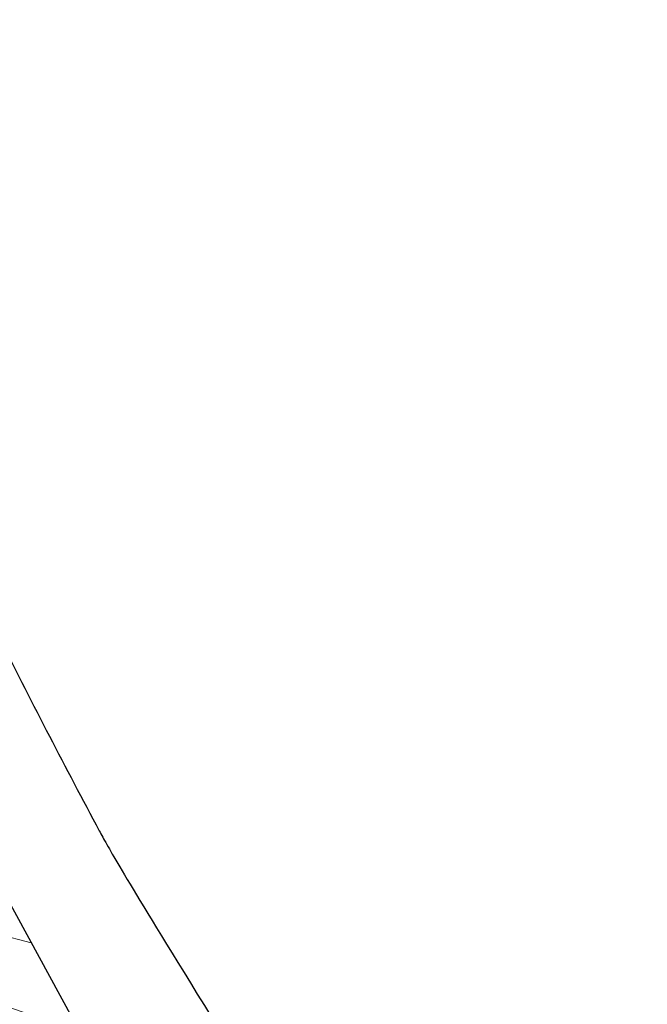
# Model space of a CAD drawing. Header units: millimetres. Extents: x 6567289036 to 6568990308, y 5976640423 to 5977332400.
# Tile 106 of 216: x 6568118165 to 6568118914, y 5976980421 to 5976981597. Entities that reach past the tile are written whole.
import ezdxf

# ---------------------------------------------------------------- set-up
doc = ezdxf.new("R2010")
doc.units = ezdxf.units.MM
doc.layers.add('ZAGOSPODAROWANIE_ŚCIEŻKI I PLACE Z GĘSTO IKŁADANYCH KAMIENI', color=59, linetype='Continuous', lineweight=13)
picture_1 = doc.add_image_def('image2.jpg', size_in_pixel=(6997, 9782))
pattern_1 = [(45, (0, 0), (-449.0128060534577, 449.0128060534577), []), (135, (0, 0), (-449.0128060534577, -449.0128060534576), [])]

# ---------------------------------------------------------------- blocks, each defined once
blk = doc.blocks.new('A$C0D5527CC')
at = {"layer": 'ZAGOSPODAROWANIE_ŚCIEŻKI I PLACE Z GĘSTO IKŁADANYCH KAMIENI', "color": 32, "linetype": 'Continuous', "lineweight": 9}
blk.add_lwpolyline([(-748.2828140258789, 1854.743318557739), (0, 0), (-463.6858177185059, -187.0707130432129), (-1211.968679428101, 1667.67261505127)], close=True, dxfattribs=at)
blk.add_lwpolyline([(-748.2828140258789, 1854.743318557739), (0, 0), (-463.6858177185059, -187.0707130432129), (-1211.968679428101, 1667.67261505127)], close=True, dxfattribs=at)

msp = doc.modelspace()

# ---------------------------------------------------------------- hatches: boundary and pattern name
at = {"lineweight": 9}
h = msp.add_hatch(dxfattribs=at)
h.set_pattern_fill('ANSI37', color=6, scale=200)
h.set_pattern_definition(pattern_1)
edge = h.paths.add_edge_path()
edge.add_ellipse((6568115963.531235, 5976981075.503613), major_axis=(-4887.610083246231, 13295.45242395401), ratio=0.7412441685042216, start_angle=32.51208644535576, end_angle=210.017614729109)
edge.add_arc((6568120030.921191, 5976974544.735871), 6000.0000036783, 328.1187080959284, 341.4126795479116)
edge.add_arc((6568129230.183396, 5976971451.657601), 3705.336608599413, 102.07590089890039, 161.4207304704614, ccw=False)
edge.add_line((6568128455.000002, 5976975074.999993), (6568127189.99999, 5976976139.999994))
edge.add_line((6568127189.99999, 5976976139.999994), (6568126709.575541, 5976977735.563391))
edge.add_arc((6568125952.522593, 5976977524.292806), 785.9799155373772, -6.952018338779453e-08, 15.592810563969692, ccw=False)
edge.add_arc((6568125952.522593, 5976977524.292805), 785.9799146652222, -180, 0, ccw=False)
edge.add_arc((6568125952.522594, 5976977524.292805), 785.9799156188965, 15.59281063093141, 180, ccw=False)
edge.add_line((6568126709.575541, 5976977735.563391), (6568126110.000009, 5976980010.000004))
edge.add_line((6568126110.000009, 5976980010.000004), (6568123380.000009, 5976984369.999994))
edge.add_line((6568123380.000009, 5976984369.999994), (6568121269.99999, 5976989290.000013))
edge.add_line((6568121269.99999, 5976989290.000013), (6568113570.945966, 5976997357.572804))
edge.add_line((6568113570.945966, 5976997357.572804), (6568115087.354076, 5976995767.827636))
edge.add_line((6568115087.354076, 5976995767.827636), (6568109344.62986, 5976993777.976645))
edge.add_line((6568109344.62986, 5976993777.976645), (6568105057.329888, 5976992283.576641))
edge.add_line((6568105057.329888, 5976992283.576641), (6568103663.345472, 5976991804.321001))
edge.add_line((6568103663.345472, 5976991804.321001), (6568103663.086779, 5976991804.241769))
edge.add_line((6568103663.086779, 5976991804.241769), (6568105057.329888, 5976992283.576641))
edge.add_line((6568105057.329888, 5976992283.576641), (6568103718.416223, 5976991818.804065))
edge.add_line((6568103718.416223, 5976991818.804065), (6568104962.276554, 5976992242.049895))
edge.add_arc((6568105439.242177, 5976991029.434477), 1303.047335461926, -31.942532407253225, 111.4715139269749, ccw=False)
edge = h.paths.add_edge_path(flags=16)
edge.add_spline(control_points=[(6568124179.660505, 5976971937.399259), (6568124170.178185, 5976971922.238156), (6568124160.661446, 5976971907.1206), (6568124042.983392, 5976971721.395361), (6568123930.467439, 5976971556.34814), (6568123697.169327, 5976971237.91074), (6568123576.387566, 5976971084.520517), (6568123327.072579, 5976970789.772813), (6568123198.539742, 5976970648.415164), (6568122934.2278, 5976970378.038323), (6568122798.449032, 5976970249.018835), (6568122489.41623, 5976969976.473749), (6568122314.506495, 5976969836.032023), (6568121955.434841, 5976969574.236462), (6568121771.273003, 5976969452.881261), (6568121394.443346, 5976969229.517278), (6568121201.774976, 5976969127.507148), (6568120768.233918, 5976968924.113389), (6568120525.587008, 5976968827.159615), (6568120108.031768, 5976968688.061913), (6568119935.845833, 5976968638.2722), (6568119587.009729, 5976968552.366451), (6568119410.358985, 5976968516.250504), (6568119052.970499, 5976968457.845744), (6568118872.232271, 5976968435.557209), (6568118507.082804, 5976968404.968018), (6568118322.671227, 5976968396.66777), (6568117950.638351, 5976968394.212671), (6568117763.016894, 5976968400.058295), (6568117385.084333, 5976968426.035691), (6568117194.773247, 5976968446.167936), (6568116812.040392, 5976968500.828072), (6568116619.618782, 5976968535.35638), (6568116233.299957, 5976968618.873293), (6568116039.403005, 5976968667.862229), (6568115650.818154, 5976968780.308804), (6568115456.13058, 5976968843.766676), (6568115066.689784, 5976968985.094758), (6568114871.936908, 5976969062.965104), (6568114483.121285, 5976969232.991462), (6568114289.058877, 5976969325.147525), (6568113902.400093, 5976969523.545527), (6568113709.804032, 5976969629.787452), (6568113326.864097, 5976969856.083756), (6568113136.520503, 5976969976.138072), (6568112758.872959, 5976970229.713349), (6568112571.569253, 5976970363.234211), (6568112200.782331, 5976970643.326867), (6568112017.299326, 5976970789.898541), (6568111654.921274, 5976971095.610539), (6568111476.026404, 5976971254.750731), (6568111123.572922, 5976971585.05476), (6568110950.014457, 5976971756.218459), (6568110608.958048, 5976972109.965896), (6568110441.46023, 5976972292.549491), (6568110113.221196, 5976972668.478745), (6568109952.480091, 5976972861.824264), (6568109638.418891, 5976973258.56927), (6568109485.098891, 5976973461.968619), (6568109186.509607, 5976973878.067302), (6568109041.240406, 5976974090.766497), (6568108759.345093, 5976974524.669134), (6568108622.719053, 5976974745.872441), (6568108358.662783, 5976975195.949905), (6568108231.232617, 5976975424.823928), (6568107986.079069, 5976975889.375787), (6568107868.355747, 5976976125.053492), (6568107643.083237, 5976976602.316001), (6568107535.534105, 5976976843.900676), (6568107331.031953, 5976977332.054698), (6568107234.078984, 5976977578.623914), (6568107051.144165, 5976978075.802788), (6568106965.162361, 5976978326.412314), (6568106804.496389, 5976978830.709731), (6568106729.812265, 5976979084.397489), (6568106592.018281, 5976979593.875413), (6568106528.908463, 5976979849.665444), (6568106414.488504, 5976980362.362128), (6568106363.178405, 5976980619.268641), (6568106272.530857, 5976981133.206791), (6568106233.193444, 5976981390.238283), (6568106166.610678, 5976981903.433439), (6568106139.365355, 5976982159.596952), (6568106097.031569, 5976982670.066146), (6568106081.943135, 5976982924.371669), (6568106063.932471, 5976983430.14245), (6568106061.010261, 5976983681.607542), (6568106067.285231, 5976984180.727455), (6568106076.482419, 5976984428.382098), (6568106106.892788, 5976984918.928708), (6568106128.105963, 5976985161.820485), (6568106182.388234, 5976985641.912052), (6568106215.457308, 5976985879.111641), (6568106293.235035, 5976986346.918525), (6568106337.94364, 5976986577.525605), (6568106438.728861, 5976987031.282452), (6568106494.805395, 5976987254.43199), (6568106618.001571, 5976987692.450681), (6568106685.12109, 5976987907.319598), (6568106830.028, 5976988328.002844), (6568106907.815219, 5976988533.816941), (6568107073.636337, 5976988935.672216), (6568107161.670006, 5976989131.713181), (6568107347.522875, 5976989513.366485), (6568107445.341783, 5976989698.978644), (6568107650.271835, 5976990059.187248), (6568107757.382629, 5976990233.783571), (6568107980.380675, 5976990571.446624), (6568108096.267531, 5976990734.51332), (6568108336.290716, 5976991048.678833), (6568108460.426629, 5976991199.777731), (6568108716.422053, 5976991489.644339), (6568108848.28117, 5976991628.412262), (6568109119.210566, 5976991893.324191), (6568109258.280524, 5976992019.468547), (6568109573.005394, 5976992284.002355), (6568109750.216354, 5976992419.413794), (6568110113.673797, 5976992671.111975), (6568110299.920358, 5976992787.400099), (6568110680.724046, 5976993000.607155), (6568110875.28188, 5976993097.527375), (6568111199.420376, 5976993239.883722), (6568111326.713811, 5976993291.17831), (6568111455.464362, 5976993338.508967)], knot_values=[0, 0, 0, 0, 0.005215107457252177, 0.005215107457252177, 0.06425553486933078, 0.06425553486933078, 0.1232959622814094, 0.1232959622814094, 0.182336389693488, 0.182336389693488, 0.2413768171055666, 0.2413768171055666, 0.313447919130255, 0.313447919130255, 0.3855190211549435, 0.3855190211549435, 0.457590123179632, 0.457590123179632, 0.5444636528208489, 0.5444636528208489, 0.603987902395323, 0.603987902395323, 0.6635121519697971, 0.6635121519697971, 0.7230364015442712, 0.7230364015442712, 0.7825606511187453, 0.7825606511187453, 0.8420849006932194, 0.8420849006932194, 0.9016091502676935, 0.9016091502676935, 0.9611333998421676, 0.9611333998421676, 1.020657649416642, 1.020657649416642, 1.080181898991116, 1.080181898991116, 1.13970614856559, 1.13970614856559, 1.199230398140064, 1.199230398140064, 1.258754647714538, 1.258754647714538, 1.318278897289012, 1.318278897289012, 1.377803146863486, 1.377803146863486, 1.43732739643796, 1.43732739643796, 1.496851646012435, 1.496851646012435, 1.556375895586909, 1.556375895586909, 1.615900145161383, 1.615900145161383, 1.675424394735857, 1.675424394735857, 1.734948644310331, 1.734948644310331, 1.794472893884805, 1.794472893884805, 1.853997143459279, 1.853997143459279, 1.913521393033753, 1.913521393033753, 1.973045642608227, 1.973045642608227, 2.032569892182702, 2.032569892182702, 2.092094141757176, 2.092094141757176, 2.15161839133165, 2.15161839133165, 2.211142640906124, 2.211142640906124, 2.270666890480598, 2.270666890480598, 2.330191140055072, 2.330191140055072, 2.389715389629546, 2.389715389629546, 2.44923963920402, 2.44923963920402, 2.508763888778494, 2.508763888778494, 2.568288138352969, 2.568288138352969, 2.627812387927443, 2.627812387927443, 2.687336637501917, 2.687336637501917, 2.746860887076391, 2.746860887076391, 2.806385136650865, 2.806385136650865, 2.865909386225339, 2.865909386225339, 2.925433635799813, 2.925433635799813, 2.984957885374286, 2.984957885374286, 3.044482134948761, 3.044482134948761, 3.104006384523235, 3.104006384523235, 3.163530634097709, 3.163530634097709, 3.223054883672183, 3.223054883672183, 3.282579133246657, 3.282579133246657, 3.342103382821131, 3.342103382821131, 3.401627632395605, 3.401627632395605, 3.473631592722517, 3.473631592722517, 3.54563555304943, 3.54563555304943, 3.617639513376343, 3.617639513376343, 3.663283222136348, 3.663283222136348, 3.663283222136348, 3.663283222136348], degree=3, periodic=0)
edge.add_spline(control_points=[(6568111455.464362, 5976993338.508967), (6568111532.57975, 5976993366.857755), (6568111610.217915, 5976993393.784486), (6568111857.122364, 5976993474.349177), (6568112028.24174, 5976993522.753692), (6568112374.847825, 5976993606.100425), (6568112550.335085, 5976993641.042549), (6568112905.306947, 5976993697.314068), (6568113084.792009, 5976993718.643189), (6568113447.353069, 5976993747.531727), (6568113630.42938, 5976993755.090744), (6568113854.469842, 5976993755.815786), (6568113893.937239, 5976993755.626351), (6568113933.473553, 5976993755.11933)], knot_values=[6.007088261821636, 6.007088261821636, 6.007088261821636, 6.007088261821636, 6.034426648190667, 6.034426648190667, 6.093467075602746, 6.093467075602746, 6.152507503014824, 6.152507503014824, 6.211547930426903, 6.211547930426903, 6.270588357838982, 6.270588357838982, 6.283185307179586, 6.283185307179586, 6.283185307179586, 6.283185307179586], degree=3, periodic=0)
edge.add_arc((6568114150.153406, 5976990882.713037), 2880.56731633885, -6.57821503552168, 94.31393393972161, ccw=False)
edge.add_arc((6568110320.519809, 5976990930.202398), 6701.875845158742, 335.38205193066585, 356.7710859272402, ccw=False)
edge.add_spline(control_points=[(6568116413.233098, 5976988138.43152), (6568116399.802512, 5976988118.620205), (6568116386.481956, 5976988098.660331), (6568116311.348016, 5976987984.289184), (6568116251.873528, 5976987886.786275), (6568116138.119045, 5976987685.589762), (6568116083.839258, 5976987581.89623), (6568115980.755843, 5976987368.648404), (6568115931.952387, 5976987259.094217), (6568115840.085011, 5976987034.494839), (6568115797.021228, 5976986919.449773), (6568115716.873694, 5976986684.274664), (6568115679.790045, 5976986564.144757), (6568115611.816869, 5976986319.238267), (6568115580.927412, 5976986194.461821), (6568115525.527754, 5976985940.728713), (6568115501.017599, 5976985811.772182), (6568115458.53099, 5976985550.169449), (6568115440.554561, 5976985417.523372), (6568115411.258081, 5976985149.052274), (6568115399.938043, 5976985013.227372), (6568115384.04467, 5976984738.925879), (6568115379.471337, 5976984600.449398), (6568115377.129155, 5976984321.385095), (6568115379.360299, 5976984180.797376), (6568115390.652369, 5976983898.060843), (6568115399.713285, 5976983755.912126), (6568115424.657997, 5976983470.610762), (6568115440.541779, 5976983327.458203), (6568115479.093537, 5976983040.71043), (6568115501.761497, 5976982897.115299), (6568115553.811668, 5976982610.045099), (6568115583.193859, 5976982466.570113), (6568115648.571897, 5976982180.301835), (6568115684.56772, 5976982037.508623), (6568115763.042439, 5976981753.161994), (6568115805.521308, 5976981611.608654), (6568115896.802265, 5976981330.293968), (6568115945.604325, 5976981190.532698), (6568116049.343316, 5976980913.346115), (6568116104.280218, 5976980775.92088), (6568116220.072862, 5976980503.939821), (6568116280.928574, 5976980369.384072), (6568116408.316006, 5976980103.662653), (6568116474.847695, 5976979972.497057), (6568116613.318377, 5976979714.061551), (6568116685.257336, 5976979586.791718), (6568116834.248999, 5976979336.636009), (6568116911.301663, 5976979213.750213), (6568117070.203418, 5976978972.831218), (6568117152.052464, 5976978854.798099), (6568117320.207122, 5976978624.031129), (6568117406.512685, 5976978511.297358), (6568117583.219337, 5976978291.551407), (6568117673.620369, 5976978184.539309), (6568117858.137304, 5976977976.632259), (6568117952.253142, 5976977875.73739), (6568118143.801198, 5976977680.431128), (6568118241.23334, 5976977586.019817), (6568118438.999794, 5976977404.015286), (6568118539.334015, 5976977316.42215), (6568118742.477169, 5976977148.354403), (6568118845.285995, 5976977067.87987), (6568119052.940602, 5976976914.313204), (6568119157.786259, 5976976841.221138), (6568119369.069979, 5976976702.644506), (6568119475.507895, 5976976637.159993), (6568119689.528906, 5976976513.982927), (6568119797.111833, 5976976456.290405), (6568120012.977748, 5976976348.839824), (6568120121.260547, 5976976299.081761), (6568120338.088616, 5976976207.600125), (6568120446.633684, 5976976165.876508), (6568120663.562138, 5976976090.521903), (6568120771.945321, 5976976056.890822), (6568120988.145437, 5976975997.739588), (6568121095.962186, 5976975972.219279), (6568121310.650357, 5976975929.271747), (6568121417.521635, 5976975911.844309), (6568121629.970323, 5976975885.03404), (6568121735.547655, 5976975875.65095), (6568121941.568389, 5976975865.039034), (6568122042.065019, 5976975863.546184), (6568122141.684427, 5976975865.736631)], knot_values=[0.4891344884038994, 0.4891344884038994, 0.4891344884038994, 0.4891344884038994, 0.5018947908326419, 0.5018947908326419, 0.5617157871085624, 0.5617157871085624, 0.6215367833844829, 0.6215367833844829, 0.6813577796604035, 0.6813577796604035, 0.741178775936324, 0.741178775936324, 0.8009997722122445, 0.8009997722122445, 0.860820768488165, 0.860820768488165, 0.9206417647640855, 0.9206417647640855, 0.9804627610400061, 0.9804627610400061, 1.040283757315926, 1.040283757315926, 1.100104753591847, 1.100104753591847, 1.159925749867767, 1.159925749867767, 1.219746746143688, 1.219746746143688, 1.279567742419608, 1.279567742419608, 1.339388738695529, 1.339388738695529, 1.399209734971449, 1.399209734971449, 1.459030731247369, 1.459030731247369, 1.51885172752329, 1.51885172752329, 1.57867272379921, 1.57867272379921, 1.638493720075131, 1.638493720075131, 1.698314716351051, 1.698314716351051, 1.758135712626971, 1.758135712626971, 1.817956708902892, 1.817956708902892, 1.877777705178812, 1.877777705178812, 1.937598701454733, 1.937598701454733, 1.997419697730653, 1.997419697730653, 2.057240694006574, 2.057240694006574, 2.117061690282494, 2.117061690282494, 2.176882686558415, 2.176882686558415, 2.236703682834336, 2.236703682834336, 2.296524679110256, 2.296524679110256, 2.356345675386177, 2.356345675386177, 2.416166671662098, 2.416166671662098, 2.475987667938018, 2.475987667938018, 2.535808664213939, 2.535808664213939, 2.595629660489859, 2.595629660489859, 2.65545065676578, 2.65545065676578, 2.715271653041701, 2.715271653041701, 2.775092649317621, 2.775092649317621, 2.834913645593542, 2.834913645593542, 2.892721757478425, 2.892721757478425, 2.892721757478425, 2.892721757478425], degree=3, periodic=0)
edge.add_arc((6568122003.929132, 5976973301.462857), 2567.971282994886, -32.08544419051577, 86.92497051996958, ccw=False)
h.paths.add_polyline_path([(6568115761.083549, 5976988511.144317), (6568116213.983452, 5976988299.291283), (6568115366.57142, 5976986487.69177), (6568114913.671543, 5976986699.544763)], flags=0)
edge = h.paths.add_edge_path(flags=16)
edge.add_spline(control_points=[(6568122117.503294, 5976976965.470814), (6568122095.634129, 5976976964.989951), (6568122073.659348, 5976976964.752335), (6568122009.126465, 5976976964.777331), (6568121966.28494, 5976976965.70374), (6568121879.836099, 5976976969.420142), (6568121836.227296, 5976976972.21031), (6568121739.87075, 5976976980.41346), (6568121686.970827, 5976976986.224181), (6568121587.142304, 5976976999.685277), (6568121540.335401, 5976977006.99522), (6568121445.985789, 5976977023.765357), (6568121398.446313, 5976977033.224999), (6568121288.958086, 5976977057.366896), (6568121226.784196, 5976977072.767728), (6568121105.71034, 5976977106.113291), (6568121046.857298, 5976977123.817733), (6568120939.343596, 5976977158.941852), (6568120890.815192, 5976977175.807072), (6568120805.189653, 5976977207.377444), (6568120768.193889, 5976977221.60511), (6568120693.982465, 5976977251.337688), (6568120656.769596, 5976977266.841464), (6568120544.023896, 5976977315.639267), (6568120468.18812, 5976977350.924743), (6568120354.095163, 5976977407.819135), (6568120315.999114, 5976977427.44904), (6568120224.833806, 5976977475.959131), (6568120171.72779, 5976977505.457523), (6568120076.069017, 5976977560.873515), (6568120033.5171, 5976977586.335578), (6568119951.473879, 5976977637.018695), (6568119911.981095, 5976977662.127), (6568119833.066043, 5976977713.743689), (6568119793.636919, 5976977740.256621), (6568119699.98791, 5976977804.973507), (6568119645.818672, 5976977843.803679), (6568119508.509773, 5976977945.856742), (6568119425.572317, 5976978010.903067), (6568119307.374588, 5976978108.645167), (6568119271.608172, 5976978138.893512), (6568119188.881468, 5976978210.437518), (6568119142.019223, 5976978252.158396), (6568119048.845014, 5976978337.541326), (6568119002.525654, 5976978381.210325), (6568118910.504687, 5976978470.455091), (6568118864.806069, 5976978516.027941), (6568118769.706587, 5976978613.543143), (6568118720.370191, 5976978665.681199), (6568118622.64212, 5976978772.11737), (6568118574.253626, 5976978826.412236), (6568118469.449304, 5976978947.572772), (6568118413.249493, 5976979014.86982), (6568118275.879962, 5976979185.279014), (6568118195.664942, 5976979290.09271), (6568118078.404751, 5976979451.565716), (6568118039.822672, 5976979506.106125), (6568117963.732501, 5976979616.544595), (6568117926.22601, 5976979672.440291), (6568117848.78729, 5976979790.966536), (6568117808.966093, 5976979853.731558), (6568117725.871052, 5976979988.647191), (6568117682.78918, 5976980060.988088), (6568117598.438626, 5976980207.540318), (6568117557.175504, 5976980281.751142), (6568117476.656051, 5976980431.74359), (6568117437.392956, 5976980507.537989), (6568117360.950826, 5976980660.564817), (6568117323.774444, 5976980737.792494), (6568117249.00724, 5976980899.10006), (6568117211.57662, 5976980983.272905), (6568117141.192058, 5976981148.443359), (6568117108.100163, 5976981229.389515), (6568117044.291972, 5976981392.283509), (6568117013.577645, 5976981474.22713), (6568116954.739178, 5976981638.52753), (6568116926.602977, 5976981720.876121), (6568116872.800014, 5976981886.229169), (6568116847.128933, 5976981969.247186), (6568116798.298273, 5976982135.7856), (6568116775.14052, 5976982219.300756), (6568116730.954418, 5976982388.284255), (6568116709.975831, 5976982473.756072), (6568116670.707622, 5976982644.857734), (6568116652.414854, 5976982730.501804), (6568116617.887943, 5976982905.084249), (6568116601.761948, 5976982994.016427), (6568116572.453586, 5976983171.68931), (6568116559.271928, 5976983260.423236), (6568116538.781799, 5976983415.433166), (6568116530.826926, 5976983481.808152), (6568116516.586197, 5976983614.242401), (6568116510.300646, 5976983680.298689), (6568116499.599446, 5976983809.572456), (6568116495.122626, 5976983872.808131), (6568116487.710375, 5976983998.832855), (6568116484.77512, 5976984061.618791), (6568116480.207375, 5976984193.366218), (6568116478.747606, 5976984262.273131), (6568116477.694455, 5976984399.346871), (6568116478.101213, 5976984467.509321), (6568116480.499536, 5976984589.555973), (6568116482.160139, 5976984643.586482), (6568116486.657064, 5976984751.058761), (6568116489.49327, 5976984804.497582), (6568116499.608615, 5976984961.711306), (6568116508.53998, 5976985064.594976), (6568116528.744451, 5976985249.211628), (6568116539.306009, 5976985331.43283), (6568116560.588132, 5976985475.627213), (6568116570.743605, 5976985538.009781), (6568116590.958807, 5976985651.520385), (6568116600.770177, 5976985702.841016), (6568116621.541807, 5976985804.491194), (6568116632.501518, 5976985854.817669), (6568116656.957761, 5976985960.556149), (6568116670.599832, 5976986015.832397), (6568116699.252728, 5976986125.014327), (6568116714.262809, 5976986178.916669), (6568116742.480248, 5976986274.683747), (6568116755.447944, 5976986316.799826), (6568116782.205708, 5976986400.088901), (6568116795.994809, 5976986441.258929), (6568116840.02241, 5976986567.514733), (6568116871.630661, 5976986650.957241), (6568116921.490833, 5976986772.719453), (6568116938.52239, 5976986812.749106), (6568116974.182065, 5976986893.495354), (6568116992.847601, 5976986934.157406), (6568117030.997469, 5976987014.19085), (6568117050.483657, 5976987053.565917), (6568117094.24931, 5976987138.824138), (6568117118.70173, 5976987184.41643), (6568117168.663729, 5976987273.677287), (6568117194.177909, 5976987317.353882), (6568117246.20577, 5976987402.779351), (6568117272.716642, 5976987444.523621), (6568117325.543886, 5976987524.363022), (6568117351.826954, 5976987562.544697), (6568117421.686473, 5976987660.161722), (6568117465.902493, 5976987718.134262), (6568117539.472173, 5976987808.773355), (6568117568.257901, 5976987842.852838), (6568117626.509151, 5976987909.151843), (6568117655.982096, 5976987941.379913), (6568117715.569021, 5976988004.000515), (6568117745.681647, 5976988034.391772), (6568117828.65514, 5976988114.8297), (6568117882.116377, 5976988163.078126), (6568117990.663218, 5976988254.283109), (6568118045.75631, 5976988297.246881), (6568118157.477585, 5976988378.047336), (6568118214.106191, 5976988415.884933), (6568118310.119851, 5976988475.041928), (6568118349.091805, 5976988497.718554), (6568118388.411192, 5976988519.292567)], knot_values=[0.1112319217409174, 0.1112319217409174, 0.1112319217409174, 0.1112319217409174, 0.1286975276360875, 0.1286975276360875, 0.1622787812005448, 0.1622787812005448, 0.1958600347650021, 0.1958600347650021, 0.235836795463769, 0.235836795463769, 0.2705727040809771, 0.2705727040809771, 0.3053086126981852, 0.3053086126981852, 0.3499824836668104, 0.3499824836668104, 0.3916036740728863, 0.3916036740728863, 0.4255241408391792, 0.4255241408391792, 0.451170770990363, 0.451170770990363, 0.4768174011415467, 0.4768174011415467, 0.5286687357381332, 0.5286687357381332, 0.5545944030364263, 0.5545944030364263, 0.5906419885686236, 0.5906419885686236, 0.619497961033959, 0.619497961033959, 0.6462924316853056, 0.6462924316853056, 0.6730869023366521, 0.6730869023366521, 0.7100172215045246, 0.7100172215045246, 0.7669852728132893, 0.7669852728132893, 0.7918135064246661, 0.7918135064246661, 0.8246233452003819, 0.8246233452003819, 0.8574331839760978, 0.8574331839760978, 0.8902430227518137, 0.8902430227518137, 0.9262393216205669, 0.9262393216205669, 0.9622356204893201, 0.9622356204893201, 1.00504305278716, 1.00504305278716, 1.068421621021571, 1.068421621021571, 1.100110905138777, 1.100110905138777, 1.131800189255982, 1.131800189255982, 1.166539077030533, 1.166539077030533, 1.205615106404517, 1.205615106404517, 1.24476671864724, 1.24476671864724, 1.283918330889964, 1.283918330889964, 1.323069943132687, 1.323069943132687, 1.36501001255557, 1.36501001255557, 1.40474522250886, 1.40474522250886, 1.44448043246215, 1.44448043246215, 1.484002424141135, 1.484002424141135, 1.52352441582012, 1.52352441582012, 1.563046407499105, 1.563046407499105, 1.603325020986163, 1.603325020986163, 1.643603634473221, 1.643603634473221, 1.685435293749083, 1.685435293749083, 1.727266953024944, 1.727266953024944, 1.758683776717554, 1.758683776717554, 1.790100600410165, 1.790100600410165, 1.82035299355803, 1.82035299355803, 1.850605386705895, 1.850605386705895, 1.884095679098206, 1.884095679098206, 1.917585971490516, 1.917585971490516, 1.944425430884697, 1.944425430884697, 1.971264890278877, 1.971264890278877, 2.023854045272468, 2.023854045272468, 2.066949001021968, 2.066949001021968, 2.100399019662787, 2.100399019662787, 2.128464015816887, 2.128464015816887, 2.156529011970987, 2.156529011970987, 2.188034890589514, 2.188034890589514, 2.219540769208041, 2.219540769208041, 2.244752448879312, 2.244752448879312, 2.269964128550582, 2.269964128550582, 2.322983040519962, 2.322983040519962, 2.349492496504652, 2.349492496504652, 2.377233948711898, 2.377233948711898, 2.404975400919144, 2.404975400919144, 2.438306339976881, 2.438306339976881, 2.471637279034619, 2.471637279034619, 2.504968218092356, 2.504968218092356, 2.536913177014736, 2.536913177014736, 2.588608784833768, 2.588608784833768, 2.621141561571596, 2.621141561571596, 2.653674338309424, 2.653674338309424, 2.686207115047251, 2.686207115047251, 2.74242991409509, 2.74242991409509, 2.798652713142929, 2.798652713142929, 2.854875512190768, 2.854875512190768, 2.892721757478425, 2.892721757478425, 2.892721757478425, 2.892721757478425], degree=3, periodic=0)
edge.add_spline(control_points=[(6568118388.411192, 5976988519.292567), (6568118407.503041, 5976988529.768005), (6568118426.676805, 5976988539.983483), (6568118445.93295, 5976988549.941411)], knot_values=[0.09285536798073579, 0.09285536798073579, 0.09285536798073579, 0.09285536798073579, 0.1112319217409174, 0.1112319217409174, 0.1112319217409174, 0.1112319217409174], degree=3, periodic=0)
edge.add_arc((6568119349.581503, 5976985762.960799), 2919.111710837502, 87.67538134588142, 109.22435699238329, ccw=False)
edge.add_line((6568119467.983941, 5976988679.670254), (6568123702.152377, 5976977161.733254))
edge.add_arc((6568122424.283519, 5976980983.951488), 4030.173821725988, 265.63437405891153, 288.4861475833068, ccw=False)
h.paths.add_polyline_path([(6568116676.473959, 5976983441.700371), (6568117159.45376, 5976983571.046967), (6568117676.84016, 5976981639.127905), (6568117193.860406, 5976981509.781294)], flags=0)
h.paths.add_polyline_path([(6568117304.030704, 5976981266.825973), (6568117743.232635, 5976981505.785578), (6568118699.071038, 5976979748.977991), (6568118259.869155, 5976979510.018382)], flags=0)
h.paths.add_polyline_path([(6568119236.432351, 5976976516.235448), (6568121091.216148, 5976975768.052904), (6568120904.170481, 5976975304.356939), (6568119049.386724, 5976976052.539511)], flags=0)
h = msp.add_hatch(dxfattribs=at)
h.set_pattern_fill('ANSI37', color=6, scale=200)
h.set_pattern_definition(pattern_1)
edge = h.paths.add_edge_path()
edge.add_line((6568117269.267282, 5976983797.385692), (6568116517.990045, 5976983602.930822))
edge.add_line((6568116517.990045, 5976983602.930822), (6568116627.83535, 5976982855.262609))
edge.add_line((6568116627.83535, 5976982855.262609), (6568116803.152668, 5976982120.227245))
edge.add_line((6568116803.152668, 5976982120.227245), (6568116928.054473, 5976982161.419963))
edge.add_line((6568116928.054473, 5976982161.419963), (6568116602.73948, 5976983418.275898))
edge.add_line((6568116602.73948, 5976983418.275898), (6568117086.788117, 5976983543.563354))
edge.add_line((6568117086.788117, 5976983543.563354), (6568117399.604267, 5976982334.996785))
edge.add_line((6568117399.604267, 5976982334.996785), (6568117547.089132, 5976982389.285758))
edge.add_spline(control_points=[(6568117547.089132, 5976982389.285758), (6568117529.480463, 5976982451.080573), (6568117512.564697, 5976982513.000421), (6568117474.046064, 5976982660.309484), (6568117453.067477, 5976982745.781301), (6568117413.799268, 5976982916.882962), (6568117395.5065, 5976983002.527033), (6568117360.979589, 5976983177.109477), (6568117344.853594, 5976983266.041656), (6568117315.545232, 5976983443.714539), (6568117302.363574, 5976983532.448464), (6568117282.875871, 5976983679.874941), (6568117275.744124, 5976983738.690123), (6568117269.267282, 5976983797.385692)], knot_values=[1.248853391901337, 1.248853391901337, 1.248853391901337, 1.248853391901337, 1.278139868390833, 1.278139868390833, 1.318418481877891, 1.318418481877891, 1.35869709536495, 1.35869709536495, 1.400528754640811, 1.400528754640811, 1.442360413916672, 1.442360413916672, 1.470193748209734, 1.470193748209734, 1.470193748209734, 1.470193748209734], degree=3, periodic=0)
edge = h.paths.add_edge_path()
edge.add_spline(control_points=[(6568118012.714817, 5976981126.897985), (6568117980.42165, 5976981197.471277), (6568117949.015388, 5976981268.563661), (6568117884.283704, 5976981420.468588), (6568117851.191809, 5976981501.414743), (6568117787.383618, 5976981664.308738), (6568117756.669291, 5976981746.252358), (6568117697.830824, 5976981910.552758), (6568117669.694623, 5976981992.901349), (6568117615.89166, 5976982158.254397), (6568117590.220579, 5976982241.272414), (6568117559.4821, 5976982346.106912), (6568117553.243298, 5976982367.688699), (6568117547.089132, 5976982389.285758)], knot_values=[1.470193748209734, 1.470193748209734, 1.470193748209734, 1.470193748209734, 1.505574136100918, 1.505574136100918, 1.545309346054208, 1.545309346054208, 1.585044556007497, 1.585044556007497, 1.624566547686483, 1.624566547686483, 1.664088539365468, 1.664088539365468, 1.674324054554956, 1.674324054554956, 1.674324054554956, 1.674324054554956], degree=3, periodic=0)
edge.add_line((6568117547.089132, 5976982389.285758), (6568117399.604267, 5976982334.996785))
edge.add_line((6568117399.604267, 5976982334.996785), (6568117587.937916, 5976981607.368908))
edge.add_line((6568117587.937916, 5976981607.368908), (6568117103.889266, 5976981482.081452))
edge.add_line((6568117103.889266, 5976981482.081452), (6568116928.054473, 5976982161.419963))
edge.add_line((6568116928.054473, 5976982161.419963), (6568116803.152668, 5976982120.227245))
edge.add_line((6568116803.152668, 5976982120.227245), (6568116904.785673, 5976981787.976202))
edge.add_line((6568116904.785673, 5976981787.976202), (6568117017.950085, 5976981461.954614))
edge.add_line((6568117017.950085, 5976981461.954614), (6568117270.891844, 5976980852.101471))
edge.add_line((6568117270.891844, 5976980852.101471), (6568117390.166214, 5976980898.039672))
edge.add_line((6568117390.166214, 5976980898.039672), (6568117211.802143, 5976981225.868489))
edge.add_line((6568117211.802143, 5976981225.868489), (6568117651.003992, 5976981464.828049))
edge.add_line((6568117651.003992, 5976981464.828049), (6568117864.507092, 5976981072.414577))
edge.add_line((6568117864.507092, 5976981072.414577), (6568118012.714817, 5976981126.897986))
edge = h.paths.add_edge_path()
edge.add_spline(control_points=[(6568118878.106994, 5976979627.923549), (6568118302.529206, 5976980550.293304), (6568118281.130212, 5976980589.42485), (6568118219.747697, 5976980703.768819), (6568118180.484602, 5976980779.563217), (6568118104.042472, 5976980932.590046), (6568118066.86609, 5976981009.817722), (6568118024.719898, 5976981100.746624), (6568118018.702114, 5976981113.813383), (6568118012.714817, 5976981126.897985)], knot_values=[1.674324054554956, 1.674324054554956, 1.674324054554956, 1.674324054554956, 1.694865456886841, 1.694865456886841, 1.734017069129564, 1.734017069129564, 1.773168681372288, 1.773168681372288, 1.779728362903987, 1.779728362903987, 1.779728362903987, 1.779728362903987], degree=3, periodic=0)
edge.add_spline(control_points=[(6568117547.089132, 5976982389.285758), (6568117553.243298, 5976982367.688699), (6568117559.4821, 5976982346.106912), (6568117590.220579, 5976982241.272414), (6568117615.89166, 5976982158.254397), (6568117669.694623, 5976981992.901349), (6568117697.830824, 5976981910.552758), (6568117756.669291, 5976981746.252358), (6568117787.383618, 5976981664.308738), (6568117851.191809, 5976981501.414743), (6568117884.283704, 5976981420.468588), (6568117949.015388, 5976981268.563661), (6568117980.42165, 5976981197.471277), (6568118012.714817, 5976981126.897985)], knot_values=[1.470193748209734, 1.470193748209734, 1.470193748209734, 1.470193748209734, 1.480429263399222, 1.480429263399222, 1.519951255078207, 1.519951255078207, 1.559473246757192, 1.559473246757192, 1.599208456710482, 1.599208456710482, 1.638943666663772, 1.638943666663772, 1.674324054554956, 1.674324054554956, 1.674324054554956, 1.674324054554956], degree=3, periodic=0)
edge.add_line((6568118012.714817, 5976981126.897986), (6568117864.507092, 5976981072.414577))
edge.add_line((6568117864.507092, 5976981072.414577), (6568118606.842395, 5976979708.020462))
edge.add_line((6568118606.842395, 5976979708.020462), (6568118167.640512, 5976979469.060853))
edge.add_line((6568118167.640512, 5976979469.060853), (6568117390.166214, 5976980898.039672))
edge.add_line((6568117390.166214, 5976980898.039672), (6568117270.891844, 5976980852.101471))
edge.add_line((6568117270.891844, 5976980852.101471), (6568117420.445113, 5976980541.751973))
edge.add_line((6568117420.445113, 5976980541.751973), (6568117581.635582, 5976980238.412408))
edge.add_line((6568117581.635582, 5976980238.412408), (6568117881.071683, 5976979741.577598))
edge.add_line((6568117881.071683, 5976979741.577598), (6568118214.56293, 5976979266.904535))
edge.add_line((6568118214.56293, 5976979266.904535), (6568118878.106993, 5976979627.923549))

# ---------------------------------------------------------------- linework, layer by layer
at = {"color": 6, "lineweight": 30}
msp.add_lwpolyline([(6568117651.003994, 5976981464.828049), (6568118606.842397, 5976979708.020462), (6568118167.640513, 5976979469.060853), (6568117211.802145, 5976981225.868489), (6568117651.003994, 5976981464.828049)], dxfattribs=at)
at = {"color": 1, "lineweight": 20}
msp.add_circle((6568117250.590734, 5976981456.55751), 5732.10462474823, dxfattribs=at)
at = {"color": 6, "lineweight": 30}
msp.add_ellipse((6568115963.531235, 5976981075.503613), major_axis=(-4887.610083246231, 13295.45242395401), ratio=0.7412441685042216, start_param=6.850628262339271, end_param=9.948684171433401, dxfattribs=at)
for points, knots in [([(6568111455.464362, 5976993338.508967), (6568111326.713811, 5976993291.17831), (6568111199.420376, 5976993239.883722), (6568110875.28188, 5976993097.527375), (6568110680.724046, 5976993000.607155), (6568110299.920358, 5976992787.400099), (6568110113.673797, 5976992671.111975), (6568109750.216354, 5976992419.413794), (6568109573.005394, 5976992284.002355), (6568109258.280524, 5976992019.468547), (6568109119.210566, 5976991893.324191), (6568108848.28117, 5976991628.412262), (6568108716.422053, 5976991489.644339), (6568108460.426629, 5976991199.777731), (6568108336.290716, 5976991048.678833), (6568108096.267531, 5976990734.51332), (6568107980.380675, 5976990571.446624), (6568107757.382629, 5976990233.783571), (6568107650.271835, 5976990059.187248), (6568107445.341783, 5976989698.978644), (6568107347.522875, 5976989513.366485), (6568107161.670006, 5976989131.713181), (6568107073.636337, 5976988935.672216), (6568106907.815219, 5976988533.816941), (6568106830.028, 5976988328.002844), (6568106685.12109, 5976987907.319598), (6568106618.001571, 5976987692.450681), (6568106494.805395, 5976987254.43199), (6568106438.728861, 5976987031.282452), (6568106337.94364, 5976986577.525605), (6568106293.235035, 5976986346.918525), (6568106215.457308, 5976985879.111641), (6568106182.388234, 5976985641.912052), (6568106128.105963, 5976985161.820485), (6568106106.892788, 5976984918.928708), (6568106076.482419, 5976984428.382098), (6568106067.285231, 5976984180.727455), (6568106061.010261, 5976983681.607542), (6568106063.932471, 5976983430.14245), (6568106081.943135, 5976982924.371669), (6568106097.031569, 5976982670.066146), (6568106139.365355, 5976982159.596952), (6568106166.610678, 5976981903.433439), (6568106233.193444, 5976981390.238283), (6568106272.530857, 5976981133.206791), (6568106363.178405, 5976980619.268641), (6568106414.488504, 5976980362.362128), (6568106528.908463, 5976979849.665444), (6568106592.018281, 5976979593.875413), (6568106729.812265, 5976979084.397489), (6568106804.496389, 5976978830.709731), (6568106965.162361, 5976978326.412314), (6568107051.144165, 5976978075.802788), (6568107234.078984, 5976977578.623914), (6568107331.031953, 5976977332.054698), (6568107535.534105, 5976976843.900676), (6568107643.083237, 5976976602.316001), (6568107868.355747, 5976976125.053492), (6568107986.079069, 5976975889.375787), (6568108231.232617, 5976975424.823928), (6568108358.662783, 5976975195.949905), (6568108622.719053, 5976974745.872441), (6568108759.345093, 5976974524.669134), (6568109041.240406, 5976974090.766497), (6568109186.509607, 5976973878.067302), (6568109485.098891, 5976973461.968619), (6568109638.418891, 5976973258.56927), (6568109952.480091, 5976972861.824264), (6568110113.221196, 5976972668.478745), (6568110441.46023, 5976972292.549491), (6568110608.958048, 5976972109.965896), (6568110950.014457, 5976971756.218459), (6568111123.572922, 5976971585.05476), (6568111476.026404, 5976971254.750731), (6568111654.921274, 5976971095.610539), (6568112017.299326, 5976970789.898541), (6568112200.782331, 5976970643.326867), (6568112571.569253, 5976970363.234211), (6568112758.872959, 5976970229.713349), (6568113136.520503, 5976969976.138072), (6568113326.864097, 5976969856.083756), (6568113709.804032, 5976969629.787452), (6568113902.400093, 5976969523.545527), (6568114289.058877, 5976969325.147525), (6568114483.121285, 5976969232.991462), (6568114871.936908, 5976969062.965104), (6568115066.689784, 5976968985.094758), (6568115456.13058, 5976968843.766676), (6568115650.818154, 5976968780.308804), (6568116039.403005, 5976968667.862229), (6568116233.299957, 5976968618.873293), (6568116619.618782, 5976968535.35638), (6568116812.040392, 5976968500.828072), (6568117194.773247, 5976968446.167936), (6568117385.084333, 5976968426.035691), (6568117763.016894, 5976968400.058295), (6568117950.638351, 5976968394.212671), (6568118322.671227, 5976968396.66777), (6568118507.082804, 5976968404.968018), (6568118872.232271, 5976968435.557209), (6568119052.970499, 5976968457.845744), (6568119410.358985, 5976968516.250504), (6568119587.009729, 5976968552.366451), (6568119935.845833, 5976968638.2722), (6568120108.031768, 5976968688.061913), (6568120525.587008, 5976968827.159615), (6568120768.233918, 5976968924.113389), (6568121201.774976, 5976969127.507148), (6568121394.443346, 5976969229.517278), (6568121771.273003, 5976969452.881261), (6568121955.434841, 5976969574.236462), (6568122314.506495, 5976969836.032023), (6568122489.41623, 5976969976.473749), (6568122798.449032, 5976970249.018835), (6568122934.2278, 5976970378.038323), (6568123198.539742, 5976970648.415164), (6568123327.072579, 5976970789.772813), (6568123576.387566, 5976971084.520517), (6568123697.169327, 5976971237.91074), (6568123930.467439, 5976971556.34814), (6568124042.983392, 5976971721.395361), (6568124160.661446, 5976971907.1206), (6568124170.178185, 5976971922.238156), (6568124179.660505, 5976971937.399259)], [0, 0, 0, 0, 0.04564370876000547, 0.04564370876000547, 0.1176476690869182, 0.1176476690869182, 0.1896516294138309, 0.1896516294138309, 0.2616555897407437, 0.2616555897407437, 0.3211798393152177, 0.3211798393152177, 0.3807040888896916, 0.3807040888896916, 0.4402283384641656, 0.4402283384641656, 0.4997525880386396, 0.4997525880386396, 0.5592768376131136, 0.5592768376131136, 0.6188010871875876, 0.6188010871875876, 0.6783253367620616, 0.6783253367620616, 0.7378495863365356, 0.7378495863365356, 0.7973738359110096, 0.7973738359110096, 0.8568980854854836, 0.8568980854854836, 0.9164223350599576, 0.9164223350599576, 0.9759465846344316, 0.9759465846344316, 1.035470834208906, 1.035470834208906, 1.09499508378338, 1.09499508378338, 1.154519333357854, 1.154519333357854, 1.214043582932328, 1.214043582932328, 1.273567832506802, 1.273567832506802, 1.333092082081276, 1.333092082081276, 1.39261633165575, 1.39261633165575, 1.452140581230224, 1.452140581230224, 1.511664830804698, 1.511664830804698, 1.571189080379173, 1.571189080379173, 1.630713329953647, 1.630713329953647, 1.690237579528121, 1.690237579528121, 1.749761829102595, 1.749761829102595, 1.809286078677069, 1.809286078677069, 1.868810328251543, 1.868810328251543, 1.928334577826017, 1.928334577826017, 1.987858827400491, 1.987858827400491, 2.047383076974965, 2.047383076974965, 2.10690732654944, 2.10690732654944, 2.166431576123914, 2.166431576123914, 2.225955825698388, 2.225955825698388, 2.285480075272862, 2.285480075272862, 2.345004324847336, 2.345004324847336, 2.40452857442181, 2.40452857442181, 2.464052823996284, 2.464052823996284, 2.523577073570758, 2.523577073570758, 2.583101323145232, 2.583101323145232, 2.642625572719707, 2.642625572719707, 2.702149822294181, 2.702149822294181, 2.761674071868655, 2.761674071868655, 2.821198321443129, 2.821198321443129, 2.880722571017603, 2.880722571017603, 2.940246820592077, 2.940246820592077, 2.999771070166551, 2.999771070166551, 3.059295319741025, 3.059295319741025, 3.118819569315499, 3.118819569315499, 3.205693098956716, 3.205693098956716, 3.277764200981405, 3.277764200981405, 3.349835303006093, 3.349835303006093, 3.421906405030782, 3.421906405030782, 3.48094683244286, 3.48094683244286, 3.539987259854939, 3.539987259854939, 3.599027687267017, 3.599027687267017, 3.658068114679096, 3.658068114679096, 3.663283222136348, 3.663283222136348, 3.663283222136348, 3.663283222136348]), ([(6568118445.93295, 5976988549.941411), (6568118387.019053, 5976988519.475276), (6568118328.876289, 5976988486.598351), (6568118214.106191, 5976988415.884933), (6568118157.477585, 5976988378.047336), (6568118045.75631, 5976988297.246881), (6568117990.663218, 5976988254.283109), (6568117882.116377, 5976988163.078126), (6568117828.65514, 5976988114.8297), (6568117745.681647, 5976988034.391772), (6568117715.569021, 5976988004.000515), (6568117655.982096, 5976987941.379913), (6568117626.509151, 5976987909.151843), (6568117568.257901, 5976987842.852838), (6568117539.472173, 5976987808.773355), (6568117465.902493, 5976987718.134262), (6568117421.686473, 5976987660.161722), (6568117351.826954, 5976987562.544697), (6568117325.543886, 5976987524.363022), (6568117272.716642, 5976987444.523621), (6568117246.20577, 5976987402.779351), (6568117194.177909, 5976987317.353882), (6568117168.663729, 5976987273.677287), (6568117118.70173, 5976987184.41643), (6568117094.24931, 5976987138.824138), (6568117050.483657, 5976987053.565917), (6568117030.997469, 5976987014.19085), (6568116992.847601, 5976986934.157406), (6568116974.182065, 5976986893.495354), (6568116938.52239, 5976986812.749106), (6568116921.490833, 5976986772.719453), (6568116871.630661, 5976986650.957241), (6568116840.02241, 5976986567.514733), (6568116795.994809, 5976986441.258929), (6568116782.205708, 5976986400.088901), (6568116755.447944, 5976986316.799826), (6568116742.480248, 5976986274.683747), (6568116714.262809, 5976986178.916669), (6568116699.252728, 5976986125.014327), (6568116670.599832, 5976986015.832397), (6568116656.957761, 5976985960.556149), (6568116632.501518, 5976985854.817669), (6568116621.541807, 5976985804.491194), (6568116600.770177, 5976985702.841016), (6568116590.958807, 5976985651.520385), (6568116570.743605, 5976985538.009781), (6568116560.588132, 5976985475.627213), (6568116539.306009, 5976985331.43283), (6568116528.744451, 5976985249.211628), (6568116508.53998, 5976985064.594976), (6568116499.608615, 5976984961.711306), (6568116489.49327, 5976984804.497582), (6568116486.657064, 5976984751.058761), (6568116482.160139, 5976984643.586482), (6568116480.499536, 5976984589.555973), (6568116478.101213, 5976984467.509321), (6568116477.694455, 5976984399.346871), (6568116478.747606, 5976984262.273131), (6568116480.207375, 5976984193.366218), (6568116484.77512, 5976984061.618791), (6568116487.710375, 5976983998.832855), (6568116495.122626, 5976983872.808131), (6568116499.599446, 5976983809.572456), (6568116510.300646, 5976983680.298689), (6568116516.586197, 5976983614.242401), (6568116530.826926, 5976983481.808152), (6568116538.781799, 5976983415.433166), (6568116559.271928, 5976983260.423236), (6568116572.453586, 5976983171.68931), (6568116601.761948, 5976982994.016427), (6568116617.887943, 5976982905.084249), (6568116652.414854, 5976982730.501804), (6568116670.707622, 5976982644.857734), (6568116709.975831, 5976982473.756072), (6568116730.954418, 5976982388.284255), (6568116775.14052, 5976982219.300756), (6568116798.298273, 5976982135.7856), (6568116847.128933, 5976981969.247186), (6568116872.800014, 5976981886.229169), (6568116926.602977, 5976981720.876121), (6568116954.739178, 5976981638.52753), (6568117013.577645, 5976981474.22713), (6568117044.291972, 5976981392.283509), (6568117108.100163, 5976981229.389515), (6568117141.192058, 5976981148.443359), (6568117211.57662, 5976980983.272905), (6568117249.00724, 5976980899.10006), (6568117323.774444, 5976980737.792494), (6568117360.950826, 5976980660.564817), (6568117437.392956, 5976980507.537989), (6568117476.656051, 5976980431.74359), (6568117557.175504, 5976980281.751142), (6568117598.438626, 5976980207.540318), (6568117682.78918, 5976980060.988088), (6568117725.871052, 5976979988.647191), (6568117808.966093, 5976979853.731558), (6568117848.78729, 5976979790.966536), (6568117926.22601, 5976979672.440291), (6568117963.732501, 5976979616.544595), (6568118039.822672, 5976979506.106125), (6568118078.404751, 5976979451.565716), (6568118195.664942, 5976979290.09271), (6568118275.879962, 5976979185.279014), (6568118413.249493, 5976979014.86982), (6568118469.449304, 5976978947.572772), (6568118574.253626, 5976978826.412236), (6568118622.64212, 5976978772.11737), (6568118720.370191, 5976978665.681199), (6568118769.706587, 5976978613.543143), (6568118864.806069, 5976978516.027941), (6568118910.504687, 5976978470.455091), (6568119002.525654, 5976978381.210325), (6568119048.845014, 5976978337.541326), (6568119142.019223, 5976978252.158396), (6568119188.881468, 5976978210.437518), (6568119271.608172, 5976978138.893512), (6568119307.374588, 5976978108.645167), (6568119425.572317, 5976978010.903067), (6568119508.509773, 5976977945.856742), (6568119645.818672, 5976977843.803679), (6568119699.98791, 5976977804.973507), (6568119793.636919, 5976977740.256621), (6568119833.066043, 5976977713.743689), (6568119911.981095, 5976977662.127), (6568119951.473879, 5976977637.018695), (6568120033.5171, 5976977586.335578), (6568120076.069017, 5976977560.873515), (6568120171.72779, 5976977505.457523), (6568120224.833806, 5976977475.959131), (6568120315.999114, 5976977427.44904), (6568120354.095163, 5976977407.819135), (6568120468.18812, 5976977350.924743), (6568120544.023896, 5976977315.639267), (6568120656.769596, 5976977266.841464), (6568120693.982465, 5976977251.337688), (6568120768.193889, 5976977221.60511), (6568120805.189653, 5976977207.377444), (6568120890.815192, 5976977175.807072), (6568120939.343596, 5976977158.941852), (6568121046.857298, 5976977123.817733), (6568121105.71034, 5976977106.113291), (6568121226.784196, 5976977072.767728), (6568121288.958086, 5976977057.366896), (6568121398.446313, 5976977033.224999), (6568121445.985789, 5976977023.765357), (6568121540.335401, 5976977006.99522), (6568121587.142304, 5976976999.685277), (6568121686.970827, 5976976986.224181), (6568121739.87075, 5976976980.41346), (6568121836.227296, 5976976972.21031), (6568121879.836099, 5976976969.420142), (6568121966.28494, 5976976965.70374), (6568122009.126465, 5976976964.777331), (6568122073.659348, 5976976964.752335), (6568122095.634129, 5976976964.989951), (6568122117.503294, 5976976965.470814)], [0.09285536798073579, 0.09285536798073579, 0.09285536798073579, 0.09285536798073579, 0.1490781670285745, 0.1490781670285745, 0.2053009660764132, 0.2053009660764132, 0.261523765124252, 0.261523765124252, 0.3177465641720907, 0.3177465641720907, 0.3502793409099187, 0.3502793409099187, 0.3828121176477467, 0.3828121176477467, 0.4153448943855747, 0.4153448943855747, 0.4670405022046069, 0.4670405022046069, 0.4989854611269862, 0.4989854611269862, 0.5323164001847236, 0.5323164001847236, 0.565647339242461, 0.565647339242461, 0.5989782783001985, 0.5989782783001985, 0.6267197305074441, 0.6267197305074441, 0.6544611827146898, 0.6544611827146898, 0.6809706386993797, 0.6809706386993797, 0.7339895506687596, 0.7339895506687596, 0.7592012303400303, 0.7592012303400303, 0.784412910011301, 0.784412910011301, 0.8159187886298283, 0.8159187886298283, 0.8474246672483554, 0.8474246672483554, 0.875489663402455, 0.875489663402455, 0.9035546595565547, 0.9035546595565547, 0.9370046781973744, 0.9370046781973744, 0.9800996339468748, 0.9800996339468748, 1.032688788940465, 1.032688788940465, 1.059528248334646, 1.059528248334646, 1.086367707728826, 1.086367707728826, 1.119858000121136, 1.119858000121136, 1.153348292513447, 1.153348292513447, 1.183600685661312, 1.183600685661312, 1.213853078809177, 1.213853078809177, 1.245269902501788, 1.245269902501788, 1.276686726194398, 1.276686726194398, 1.31851838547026, 1.31851838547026, 1.360350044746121, 1.360350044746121, 1.400628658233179, 1.400628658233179, 1.440907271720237, 1.440907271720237, 1.480429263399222, 1.480429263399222, 1.519951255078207, 1.519951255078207, 1.559473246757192, 1.559473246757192, 1.599208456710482, 1.599208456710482, 1.638943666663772, 1.638943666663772, 1.680883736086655, 1.680883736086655, 1.720035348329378, 1.720035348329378, 1.759186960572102, 1.759186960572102, 1.798338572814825, 1.798338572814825, 1.837414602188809, 1.837414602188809, 1.87215348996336, 1.87215348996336, 1.903842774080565, 1.903842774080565, 1.935532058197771, 1.935532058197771, 1.998910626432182, 1.998910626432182, 2.041718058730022, 2.041718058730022, 2.077714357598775, 2.077714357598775, 2.113710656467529, 2.113710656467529, 2.146520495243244, 2.146520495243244, 2.17933033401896, 2.17933033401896, 2.212140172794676, 2.212140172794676, 2.236968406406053, 2.236968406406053, 2.293936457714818, 2.293936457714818, 2.33086677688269, 2.33086677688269, 2.357661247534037, 2.357661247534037, 2.384455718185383, 2.384455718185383, 2.413311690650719, 2.413311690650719, 2.449359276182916, 2.449359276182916, 2.475284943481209, 2.475284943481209, 2.527136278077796, 2.527136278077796, 2.552782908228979, 2.552782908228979, 2.578429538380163, 2.578429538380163, 2.612350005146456, 2.612350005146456, 2.653971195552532, 2.653971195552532, 2.698645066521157, 2.698645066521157, 2.733380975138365, 2.733380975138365, 2.768116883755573, 2.768116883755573, 2.80809364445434, 2.80809364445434, 2.841674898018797, 2.841674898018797, 2.875256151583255, 2.875256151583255, 2.892721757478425, 2.892721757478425, 2.892721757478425, 2.892721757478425]), ([(6568116413.233098, 5976988138.43152), (6568116399.802512, 5976988118.620205), (6568116386.481956, 5976988098.660331), (6568116311.348016, 5976987984.289184), (6568116251.873528, 5976987886.786275), (6568116138.119045, 5976987685.589762), (6568116083.839258, 5976987581.89623), (6568115980.755843, 5976987368.648404), (6568115931.952387, 5976987259.094217), (6568115840.085011, 5976987034.494839), (6568115797.021228, 5976986919.449773), (6568115716.873694, 5976986684.274664), (6568115679.790045, 5976986564.144757), (6568115611.816869, 5976986319.238267), (6568115580.927412, 5976986194.461821), (6568115525.527754, 5976985940.728713), (6568115501.017599, 5976985811.772182), (6568115458.53099, 5976985550.169449), (6568115440.554561, 5976985417.523372), (6568115411.258081, 5976985149.052274), (6568115399.938043, 5976985013.227372), (6568115384.04467, 5976984738.925879), (6568115379.471337, 5976984600.449398), (6568115377.129155, 5976984321.385095), (6568115379.360299, 5976984180.797376), (6568115390.652369, 5976983898.060843), (6568115399.713285, 5976983755.912126), (6568115424.657997, 5976983470.610762), (6568115440.541779, 5976983327.458203), (6568115479.093537, 5976983040.71043), (6568115501.761497, 5976982897.115299), (6568115553.811668, 5976982610.045099), (6568115583.193859, 5976982466.570113), (6568115648.571897, 5976982180.301835), (6568115684.56772, 5976982037.508623), (6568115763.042439, 5976981753.161994), (6568115805.521308, 5976981611.608654), (6568115896.802265, 5976981330.293968), (6568115945.604325, 5976981190.532698), (6568116049.343316, 5976980913.346115), (6568116104.280218, 5976980775.92088), (6568116220.072862, 5976980503.939821), (6568116280.928574, 5976980369.384072), (6568116408.316006, 5976980103.662653), (6568116474.847695, 5976979972.497057), (6568116613.318377, 5976979714.061551), (6568116685.257336, 5976979586.791718), (6568116834.248999, 5976979336.636009), (6568116911.301663, 5976979213.750213), (6568117070.203418, 5976978972.831218), (6568117152.052464, 5976978854.798099), (6568117320.207122, 5976978624.031129), (6568117406.512685, 5976978511.297358), (6568117583.219337, 5976978291.551407), (6568117673.620369, 5976978184.539309), (6568117858.137304, 5976977976.632259), (6568117952.253142, 5976977875.73739), (6568118143.801198, 5976977680.431128), (6568118241.23334, 5976977586.019817), (6568118438.999794, 5976977404.015286), (6568118539.334015, 5976977316.42215), (6568118742.477169, 5976977148.354403), (6568118845.285995, 5976977067.87987), (6568119052.940602, 5976976914.313204), (6568119157.786259, 5976976841.221138), (6568119369.069979, 5976976702.644506), (6568119475.507895, 5976976637.159993), (6568119689.528906, 5976976513.982927), (6568119797.111833, 5976976456.290405), (6568120012.977748, 5976976348.839824), (6568120121.260547, 5976976299.081761), (6568120338.088616, 5976976207.600125), (6568120446.633684, 5976976165.876508), (6568120663.562138, 5976976090.521903), (6568120771.945321, 5976976056.890822), (6568120988.145437, 5976975997.739588), (6568121095.962186, 5976975972.219279), (6568121310.650357, 5976975929.271747), (6568121417.521635, 5976975911.844309), (6568121629.970323, 5976975885.03404), (6568121735.547655, 5976975875.65095), (6568121941.568389, 5976975865.039034), (6568122042.065019, 5976975863.546184), (6568122141.684427, 5976975865.736631)], [0.4891344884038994, 0.4891344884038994, 0.4891344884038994, 0.4891344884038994, 0.5018947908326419, 0.5018947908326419, 0.5617157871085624, 0.5617157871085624, 0.6215367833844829, 0.6215367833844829, 0.6813577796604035, 0.6813577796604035, 0.741178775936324, 0.741178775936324, 0.8009997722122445, 0.8009997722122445, 0.860820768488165, 0.860820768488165, 0.9206417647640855, 0.9206417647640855, 0.9804627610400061, 0.9804627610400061, 1.040283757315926, 1.040283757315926, 1.100104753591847, 1.100104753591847, 1.159925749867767, 1.159925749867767, 1.219746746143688, 1.219746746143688, 1.279567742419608, 1.279567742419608, 1.339388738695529, 1.339388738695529, 1.399209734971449, 1.399209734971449, 1.459030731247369, 1.459030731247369, 1.51885172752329, 1.51885172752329, 1.57867272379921, 1.57867272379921, 1.638493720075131, 1.638493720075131, 1.698314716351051, 1.698314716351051, 1.758135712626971, 1.758135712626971, 1.817956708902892, 1.817956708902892, 1.877777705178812, 1.877777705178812, 1.937598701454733, 1.937598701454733, 1.997419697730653, 1.997419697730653, 2.057240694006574, 2.057240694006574, 2.117061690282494, 2.117061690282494, 2.176882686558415, 2.176882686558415, 2.236703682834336, 2.236703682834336, 2.296524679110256, 2.296524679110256, 2.356345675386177, 2.356345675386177, 2.416166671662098, 2.416166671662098, 2.475987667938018, 2.475987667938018, 2.535808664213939, 2.535808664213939, 2.595629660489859, 2.595629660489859, 2.65545065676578, 2.65545065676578, 2.715271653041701, 2.715271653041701, 2.775092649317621, 2.775092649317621, 2.834913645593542, 2.834913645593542, 2.892721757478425, 2.892721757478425, 2.892721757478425, 2.892721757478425]), ([(6568117269.267283, 5976983797.385692), (6568117275.744125, 5976983738.690123), (6568117282.875872, 5976983679.874941), (6568117302.363575, 5976983532.448464), (6568117315.545233, 5976983443.714539), (6568117344.853595, 5976983266.041656), (6568117360.97959, 5976983177.109477), (6568117395.506501, 5976983002.527033), (6568117413.799269, 5976982916.882962), (6568117453.067478, 5976982745.781301), (6568117474.046065, 5976982660.309484), (6568117518.232167, 5976982491.325984), (6568117541.38992, 5976982407.810828), (6568117590.22058, 5976982241.272414), (6568117615.891661, 5976982158.254397), (6568117669.694624, 5976981992.901349), (6568117697.830825, 5976981910.552758), (6568117756.669292, 5976981746.252358), (6568117787.383619, 5976981664.308738), (6568117851.19181, 5976981501.414743), (6568117884.283705, 5976981420.468588), (6568117954.668267, 5976981255.298134), (6568117992.098887, 5976981171.125289), (6568118066.866091, 5976981009.817722), (6568118104.042473, 5976980932.590046), (6568118180.484603, 5976980779.563217), (6568118219.747698, 5976980703.768819), (6568118281.130213, 5976980589.42485), (6568118302.529207, 5976980550.293304), (6568118878.106995, 5976979627.923549)], [1.248853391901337, 1.248853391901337, 1.248853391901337, 1.248853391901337, 1.276686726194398, 1.276686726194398, 1.31851838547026, 1.31851838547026, 1.360350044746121, 1.360350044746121, 1.400628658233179, 1.400628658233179, 1.440907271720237, 1.440907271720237, 1.480429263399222, 1.480429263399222, 1.519951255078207, 1.519951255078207, 1.559473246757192, 1.559473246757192, 1.599208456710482, 1.599208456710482, 1.638943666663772, 1.638943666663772, 1.680883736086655, 1.680883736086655, 1.720035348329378, 1.720035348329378, 1.759186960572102, 1.759186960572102, 1.779728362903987, 1.779728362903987, 1.779728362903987, 1.779728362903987])]:
    msp.add_open_spline(points, degree=3, knots=knots, dxfattribs=at)

# ---------------------------------------------------------------- block references
at = {"color": 6, "lineweight": 30, "rotation": 6.578333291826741}
msp.add_blockref('A$C0D5527CC', (6568118606.842397, 5976979708.020462), dxfattribs=at)

# ---------------------------------------------------------------- pictures from other files: only their frames are drawn
at = {"color": 6, "lineweight": 30}
image = msp.add_image(picture_1, insert=(6567921000, 5976718000), size_in_units=(296499.99999999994, 414515.22080891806), dxfattribs=at)
image.dxf.flags = 7

doc.saveas('drawing.dxf')
